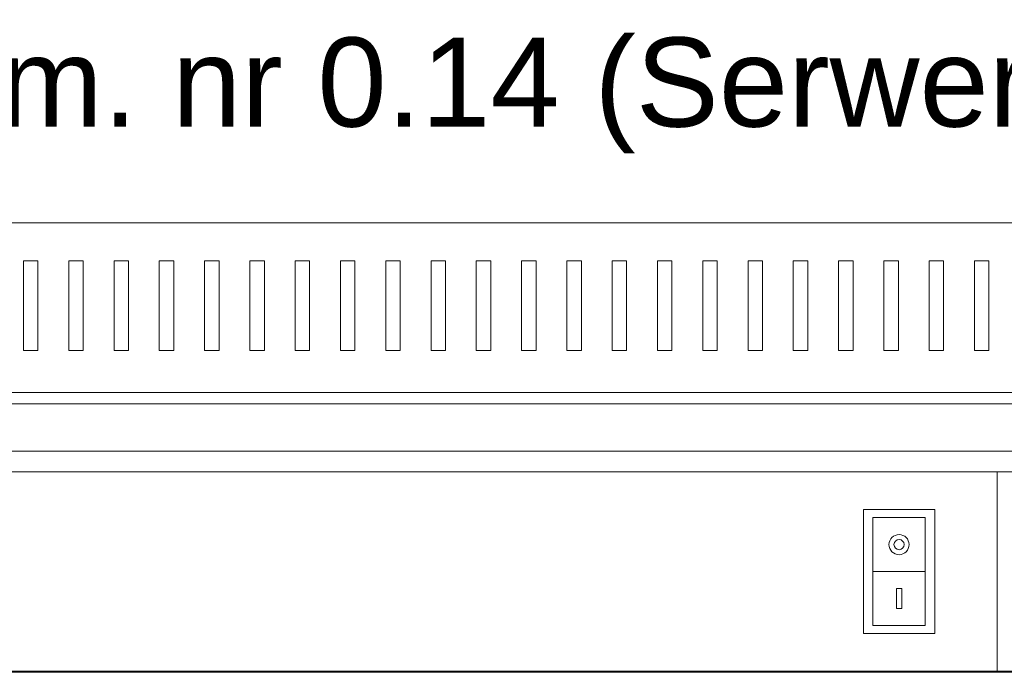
# Model space of a CAD drawing. Header units: millimetres. Extents: x 83969 to 164243, y -22860 to 4849.
# Tile 111 of 116: x 163449 to 163463, y -21344 to -21335. Entities that reach past the tile are written whole.
import ezdxf
from ezdxf.enums import TextEntityAlignment as Align

# ---------------------------------------------------------------- set-up
doc = ezdxf.new("R2010")
doc.units = ezdxf.units.MM
doc.layers.get('0').update_dxf_attribs({"color": 251, "lineweight": 0})
for name, color, linetype in [('! GB Opis', 7, 'Continuous'), ('! PT Instalacja niskoprądowa', 1, 'Continuous'), ('! PT Wyposażenie szafy RACK', 7, 'Continuous'), ('00 CCTV IP - MIWI', 10, 'Continuous')]:
    doc.layers.add(name, color=color, linetype=linetype)
doc.layers.add('BKT_szafy', color=7, linetype='Continuous', lineweight=5)
doc.styles.get("Standard").update_dxf_attribs({"font": 'arial.ttf'})

# ---------------------------------------------------------------- blocks, each defined once
blk = doc.blocks.new('Panel QuickNet na 4 sloty_1U')
at = {"color": 0}
blk.add_line((46.672, 4.445), (2.222, 4.443), dxfattribs=at)
blk = doc.blocks.new('Szafa rack 27U')
at = {"layer": 'BKT_szafy'}
blk.add_lwpolyline([(-381.31, 832.83, -0.434201), (-379.81, 834.41), (-1.9, 834.41, -0.414214), (-0.32, 832.83), (-0.32, 832.82)], format="xyb", dxfattribs=at)
for points in [[(-191.83, 829.06), (-189.8, 829.06), (-189.8, 816.47), (-191.83, 816.47)], [(-185.48, 829.06), (-183.45, 829.06), (-183.45, 816.47), (-185.48, 816.47)], [(-179.13, 829.06), (-177.1, 829.06), (-177.1, 816.47), (-179.13, 816.47)], [(-172.78, 829.06), (-170.75, 829.06), (-170.75, 816.47), (-172.78, 816.47)], [(-166.43, 829.06), (-164.4, 829.06), (-164.4, 816.47), (-166.43, 816.47)], [(-160.08, 829.06), (-158.05, 829.06), (-158.05, 816.47), (-160.08, 816.47)], [(-153.73, 829.06), (-151.7, 829.06), (-151.7, 816.47), (-153.73, 816.47)], [(-147.38, 829.06), (-145.35, 829.06), (-145.35, 816.47), (-147.38, 816.47)], [(-141.03, 829.06), (-139, 829.06), (-139, 816.47), (-141.03, 816.47)], [(-134.68, 829.06), (-132.65, 829.06), (-132.65, 816.47), (-134.68, 816.47)], [(-128.33, 829.06), (-126.3, 829.06), (-126.3, 816.47), (-128.33, 816.47)], [(-121.98, 829.06), (-119.95, 829.06), (-119.95, 816.47), (-121.98, 816.47)], [(-115.63, 829.06), (-113.6, 829.06), (-113.6, 816.47), (-115.63, 816.47)], [(-109.28, 829.06), (-107.25, 829.06), (-107.25, 816.47), (-109.28, 816.47)], [(-102.93, 829.06), (-100.9, 829.06), (-100.9, 816.47), (-102.93, 816.47)], [(-96.58, 829.06), (-94.55, 829.06), (-94.55, 816.47), (-96.58, 816.47)], [(-90.23, 829.06), (-88.2, 829.06), (-88.2, 816.47), (-90.23, 816.47)], [(-83.88, 829.06), (-81.85, 829.06), (-81.85, 816.47), (-83.88, 816.47)], [(-77.53, 829.06), (-75.5, 829.06), (-75.5, 816.47), (-77.53, 816.47)], [(-71.18, 829.06), (-69.15, 829.06), (-69.15, 816.47), (-71.18, 816.47)], [(-64.83, 829.06), (-62.8, 829.06), (-62.8, 816.47), (-64.83, 816.47)], [(-58.48, 829.06), (-56.45, 829.06), (-56.45, 816.47), (-58.48, 816.47)], [(-381.32, 810.6), (-0.32, 810.6), (-0.32, 809.01), (-381.32, 809.01)], [(-26.03, 802.35), (-354.97, 802.35), (-354.97, 809.01), (-26.03, 809.01)]]:
    blk.add_lwpolyline(points, close=True, dxfattribs=at)
at = {"layer": '! PT Instalacja niskoprądowa'}
blk.add_attdef('NAZWA_SZAFY', text='', height=20, dxfattribs=at).set_placement((-377.65, 856.93), align=Align.MIDDLE_LEFT)
blk = doc.blocks.new('A$7E6A6014D2D5')
at = {"layer": '00 CCTV IP - MIWI', "color": 234, "lineweight": 0}
blk.add_line((2358.6, 0), (2505.2, 0), dxfattribs=at)
blk.add_lwpolyline([(-3045.3, -279.4), (-3045.3, -279.4), (-3045.3, -279.4), (-3045.3, -279.4), (3032.9, -279.4), (3032.9, -279.4), (3032.9, -279.4, 0.41425), (3058.3, -254), (3058.3, -254), (3058.3, 254, 0.414021), (3032.9, 279.4), (3032.9, 279.4), (-3045.3, 279.4, 0.457803), (-3070.7, 254), (-3070.7, 254), (-3070.7, -255.3, 0.414214), (-3045.3, -279.4), (-3045.3, -279.4)], format="xyb", dxfattribs=at)
for points in [[(-2706.9, -279.4), (2706.9, -279.4), (2706.9, 279.4), (-2706.9, 279.4)], [(2331.8, -173.7), (2331.8, 173.7), (2532.4, 173.7), (2532.4, -173.7)], [(2358.6, -151.3), (2358.6, 151.3), (2505.2, 151.3), (2505.2, -151.3)], [(2424.4, -103.7), (2424.4, -47.6), (2439.4, -47.6), (2439.4, -103.7)]]:
    blk.add_lwpolyline(points, close=True, dxfattribs=at)
for radius in [28.2, 14.3]:
    blk.add_circle((2431.9, 75.6), radius, dxfattribs=at)

msp = doc.modelspace()

# ---------------------------------------------------------------- block references
at = {"layer": '! PT Wyposażenie szafy RACK', "color": 7, "xscale": 0.1, "yscale": 0.1, "zscale": 0.1}
msp.add_blockref('Szafa rack 27U', (163467.983, -21420.942), dxfattribs=at)
for name, p, xscale, yscale, zscale in [('A$7E6A6014D2D5', (163448.918, -21342.394), 0.005000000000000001, 0.005000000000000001, 0.005000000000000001), ('Panel QuickNet na 4 sloty_1U', (163433.53, -21346.601), 0.6288110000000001, 0.6288110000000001, 0.6288110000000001)]:
    msp.add_blockref(name, p, dxfattribs=dict(xscale=xscale, yscale=yscale, zscale=zscale))

# ---------------------------------------------------------------- texts
at = {"layer": '! GB Opis', "insert": (163438.56, -21334.903), "char_height": 1.25, "width": 45.12835, "attachment_point": 1}
msp.add_mtext('Montaż w pom. nr 0.14 (Serwerownia)', dxfattribs=at)

doc.saveas('drawing.dxf')
